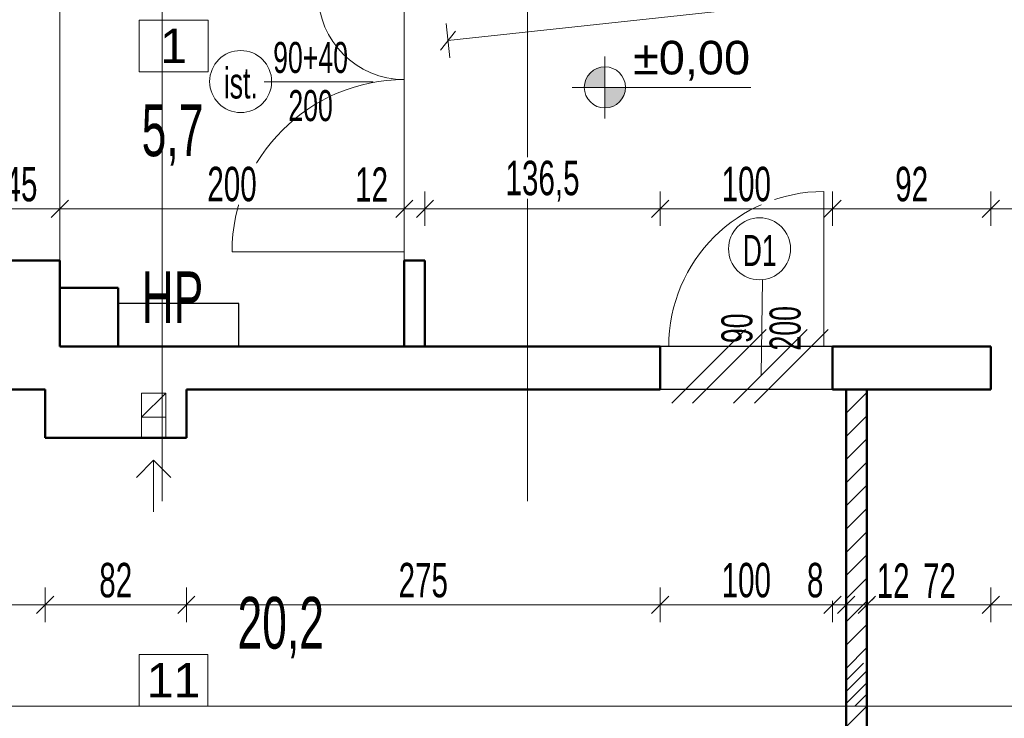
# Model space of a CAD drawing. Header units: millimetres. Extents: x 72202 to 304796, y 21658 to 519946.
# Tile 72 of 139: x 195064 to 195635, y 221593 to 221999. Entities that reach past the tile are written whole.
import ezdxf

# ---------------------------------------------------------------- set-up
doc = ezdxf.new("R2010")
doc.units = ezdxf.units.MM
doc.layers.get('0').update_dxf_attribs({"color": 253})
doc.layers.get('Defpoints').update_dxf_attribs({"color": 253})
for name, color, linetype, lineweight in [('DRZWI I OKNA OPISY', 253, 'Continuous', 9), ('kreskowanie', 253, 'Continuous', 5), ('linia - gruba - projektowana', 253, 'Continuous', 50), ('linia - rzut - gruba - istn.', 253, 'Continuous', 50), ('linia - ściany do wyburzenia', 253, 'Continuous', 5), ('LINIA CIENKA', 7, 'Continuous', 13), ('LINIA WYMIAROWANIE', 253, 'Continuous', 9), ('linie - kreskowanie', 253, 'Continuous', 5), ('OPISY', 253, 'Continuous', 9)]:
    doc.layers.add(name, color=color, linetype=linetype, lineweight=lineweight)
doc.layers.add('LINIA-NIE DRUKOWAĆ', color=253, linetype='Continuous', lineweight=20, plot=False)
doc.styles.add('simplex', font='arial.ttf')
doc.styles.get("Standard").update_dxf_attribs({"font": 'ARIALN.TTF', "width": 0.75})
doc.dimstyles.new('sebek100', dxfattribs={"dimtxt": 17, "dimasz": 10, "dimexe": 10, "dimexo": 20, "dimgap": 4, "dimtad": 1, "dimrnd": 0.5, "dimtxsty": 'Standard', "dimblk": 'OBLIQUE', "dimcen": 8, "dimclre": 1, "dimazin": 0, "dimtm": 1e-09, "dimtfac": 1, "dimtix": 1, "dimtmove": 1, "dimatfit": 3, "dimldrblk": 'zas', "dimfxl": 10, "dimfxlon": 1, "dimtolj": 2, "dimlwd": -1, "dimlwe": -1, "dimarcsym": 0})

# ---------------------------------------------------------------- blocks, each defined once
blk = doc.blocks.new('_Oblique')
at = {"color": 0, "linetype": 'ByBlock', "lineweight": -2}
blk.add_line((-0.5, -0.5), (0.5, 0.5), dxfattribs=at)
blk = doc.blocks.new('*D365')
at = {"layer": 'Defpoints', "color": 0, "lineweight": -3, "ltscale": 4, "transparency": 16777216}
for p in [(194828.29, 221782.94), (195078.29, 221777.07), (195078.29, 221658.85)]:
    blk.add_point(p, dxfattribs=at)
at = {"layer": 'LINIA WYMIAROWANIE', "ltscale": 4, "transparency": 16777216}
for p, q in [((194828.29, 221668.85), (194828.29, 221648.85)), ((195078.29, 221668.85), (195078.29, 221648.85))]:
    blk.add_line(p, q, dxfattribs=at)
at = {"layer": 'LINIA WYMIAROWANIE', "color": 0, "ltscale": 4, "transparency": 16777216}
blk.add_line((194828.29, 221658.85), (195078.29, 221658.85), dxfattribs=at)
at = {"layer": 'LINIA WYMIAROWANIE', "color": 0, "ltscale": 4, "transparency": 16777216, "xscale": 10, "yscale": 10, "zscale": 10, "rotation": 180}
blk.add_blockref('_Oblique', (194828.29, 221658.85), dxfattribs=at)
at = {"layer": 'LINIA WYMIAROWANIE', "color": 0, "ltscale": 4, "transparency": 16777216, "xscale": 10, "yscale": 10, "zscale": 10}
blk.add_blockref('_Oblique', (195078.29, 221658.85), dxfattribs=at)
at = {"layer": 'LINIA WYMIAROWANIE', "color": 0, "lineweight": -3, "ltscale": 4, "transparency": 16777216, "insert": (194953.29, 221673.06), "char_height": 20, "attachment_point": 5, "bg_fill": 3, "box_fill_scale": 1.1, "bg_fill_color": 256, "bg_fill_true_color": 13158600, "bg_fill_transparency": 0}
blk.add_mtext('\\A2;250', dxfattribs=at)
blk = doc.blocks.new('zas')
blk = doc.blocks.new('*D366')
at = {"layer": 'Defpoints', "color": 0, "lineweight": -3, "ltscale": 4, "transparency": 16777216}
for p in [(195078.29, 221777.07), (195160.29, 221762.68), (195160.29, 221658.85)]:
    blk.add_point(p, dxfattribs=at)
at = {"layer": 'LINIA WYMIAROWANIE', "ltscale": 4, "transparency": 16777216}
for p, q in [((195078.29, 221668.85), (195078.29, 221648.85)), ((195160.29, 221668.85), (195160.29, 221648.85))]:
    blk.add_line(p, q, dxfattribs=at)
at = {"layer": 'LINIA WYMIAROWANIE', "color": 0, "ltscale": 4, "transparency": 16777216}
blk.add_line((195078.29, 221658.85), (195160.29, 221658.85), dxfattribs=at)
at = {"layer": 'LINIA WYMIAROWANIE', "color": 0, "ltscale": 4, "transparency": 16777216, "xscale": 10, "yscale": 10, "zscale": 10, "rotation": 180}
blk.add_blockref('_Oblique', (195078.29, 221658.85), dxfattribs=at)
at = {"layer": 'LINIA WYMIAROWANIE', "color": 0, "ltscale": 4, "transparency": 16777216, "xscale": 10, "yscale": 10, "zscale": 10}
blk.add_blockref('_Oblique', (195160.29, 221658.85), dxfattribs=at)
at = {"layer": 'LINIA WYMIAROWANIE', "color": 0, "lineweight": -3, "ltscale": 4, "transparency": 16777216, "insert": (195119.29, 221673.06), "char_height": 20, "attachment_point": 5, "bg_fill": 3, "box_fill_scale": 1.1, "bg_fill_color": 256, "bg_fill_true_color": 13158600, "bg_fill_transparency": 0}
blk.add_mtext('\\A2;82', dxfattribs=at)
blk = doc.blocks.new('*D367')
at = {"layer": 'Defpoints', "color": 0, "lineweight": -3, "ltscale": 4, "transparency": 16777216}
for p in [(195435.29, 221796.35), (195160.29, 221762.68), (195435.29, 221658.85)]:
    blk.add_point(p, dxfattribs=at)
at = {"layer": 'LINIA WYMIAROWANIE', "ltscale": 4, "transparency": 16777216}
for p, q in [((195160.29, 221668.85), (195160.29, 221648.85)), ((195435.29, 221668.85), (195435.29, 221648.85))]:
    blk.add_line(p, q, dxfattribs=at)
at = {"layer": 'LINIA WYMIAROWANIE', "color": 0, "ltscale": 4, "transparency": 16777216}
blk.add_line((195160.29, 221658.85), (195435.29, 221658.85), dxfattribs=at)
at = {"layer": 'LINIA WYMIAROWANIE', "color": 0, "ltscale": 4, "transparency": 16777216, "xscale": 10, "yscale": 10, "zscale": 10, "rotation": 180}
blk.add_blockref('_Oblique', (195160.29, 221658.85), dxfattribs=at)
at = {"layer": 'LINIA WYMIAROWANIE', "color": 0, "ltscale": 4, "transparency": 16777216, "xscale": 10, "yscale": 10, "zscale": 10}
blk.add_blockref('_Oblique', (195435.29, 221658.85), dxfattribs=at)
at = {"layer": 'LINIA WYMIAROWANIE', "color": 0, "lineweight": -3, "ltscale": 4, "transparency": 16777216, "insert": (195297.79, 221673.06), "char_height": 20, "attachment_point": 5, "bg_fill": 3, "box_fill_scale": 1.1, "bg_fill_color": 256, "bg_fill_true_color": 13158600, "bg_fill_transparency": 0}
blk.add_mtext('\\A2;275', dxfattribs=at)
blk = doc.blocks.new('*D368')
at = {"layer": 'Defpoints', "color": 0, "lineweight": -3, "ltscale": 4, "transparency": 16777216}
for p in [(195435.29, 221796.35), (195535.29, 221791.8), (195535.29, 221658.85)]:
    blk.add_point(p, dxfattribs=at)
at = {"layer": 'LINIA WYMIAROWANIE', "ltscale": 4, "transparency": 16777216}
for p, q in [((195435.29, 221668.85), (195435.29, 221648.85)), ((195535.29, 221668.85), (195535.29, 221648.85))]:
    blk.add_line(p, q, dxfattribs=at)
at = {"layer": 'LINIA WYMIAROWANIE', "color": 0, "ltscale": 4, "transparency": 16777216}
blk.add_line((195435.29, 221658.85), (195535.29, 221658.85), dxfattribs=at)
at = {"layer": 'LINIA WYMIAROWANIE', "color": 0, "ltscale": 4, "transparency": 16777216, "xscale": 10, "yscale": 10, "zscale": 10, "rotation": 180}
blk.add_blockref('_Oblique', (195435.29, 221658.85), dxfattribs=at)
at = {"layer": 'LINIA WYMIAROWANIE', "color": 0, "ltscale": 4, "transparency": 16777216, "xscale": 10, "yscale": 10, "zscale": 10}
blk.add_blockref('_Oblique', (195535.29, 221658.85), dxfattribs=at)
at = {"layer": 'LINIA WYMIAROWANIE', "color": 0, "lineweight": -3, "ltscale": 4, "transparency": 16777216, "insert": (195485.29, 221673.06), "char_height": 20, "attachment_point": 5, "bg_fill": 3, "box_fill_scale": 1.1, "bg_fill_color": 256, "bg_fill_true_color": 13158600, "bg_fill_transparency": 0}
blk.add_mtext('\\A2;100', dxfattribs=at)
blk = doc.blocks.new('*D369')
at = {"layer": 'Defpoints', "color": 0, "lineweight": -3, "ltscale": 4, "transparency": 16777216}
for p in [(195535.29, 221791.8), (195543.29, 221772.27), (195543.29, 221658.85)]:
    blk.add_point(p, dxfattribs=at)
at = {"layer": 'LINIA WYMIAROWANIE', "ltscale": 4, "transparency": 16777216}
for p, q in [((195535.29, 221668.85), (195535.29, 221648.85)), ((195543.29, 221668.85), (195543.29, 221648.85))]:
    blk.add_line(p, q, dxfattribs=at)
at = {"layer": 'LINIA WYMIAROWANIE', "color": 0, "ltscale": 4, "transparency": 16777216}
blk.add_line((195535.29, 221658.85), (195543.29, 221658.85), dxfattribs=at)
at = {"layer": 'LINIA WYMIAROWANIE', "color": 0, "ltscale": 4, "transparency": 16777216, "xscale": 10, "yscale": 10, "zscale": 10}
blk.add_blockref('_Oblique', (195543.29, 221658.85), dxfattribs=at)
at = {"layer": 'LINIA WYMIAROWANIE', "color": 0, "lineweight": -3, "ltscale": 4, "transparency": 16777216, "insert": (195525.29, 221673.06), "char_height": 20, "attachment_point": 5, "bg_fill": 3, "box_fill_scale": 1.1, "bg_fill_color": 256, "bg_fill_true_color": 13158600, "bg_fill_transparency": 0}
blk.add_mtext('\\A2;8', dxfattribs=at)
at = {"layer": 'LINIA WYMIAROWANIE', "color": 0, "ltscale": 4, "transparency": 16777216, "xscale": 10, "yscale": 10, "zscale": 10, "rotation": 180}
blk.add_blockref('_Oblique', (195535.29, 221658.85), dxfattribs=at)
blk = doc.blocks.new('*D370')
at = {"layer": 'Defpoints', "color": 0, "lineweight": -3, "ltscale": 4, "transparency": 16777216}
blk.add_point((195543.29, 221683.96), dxfattribs=at)
at = {"layer": 'LINIA WYMIAROWANIE', "ltscale": 4, "transparency": 16777216}
for p, q in [((195543.29, 221663.96), (195543.29, 221648.85)), ((195555.29, 221663.96), (195555.29, 221648.85))]:
    blk.add_line(p, q, dxfattribs=at)
at = {"layer": 'LINIA WYMIAROWANIE', "color": 0, "ltscale": 4, "transparency": 16777216}
blk.add_line((195543.29, 221658.85), (195555.29, 221658.85), dxfattribs=at)
at = {"layer": 'LINIA WYMIAROWANIE', "color": 0, "ltscale": 4, "transparency": 16777216, "xscale": 10, "yscale": 10, "zscale": 10, "rotation": 180}
blk.add_blockref('_Oblique', (195543.29, 221658.85), dxfattribs=at)
at = {"layer": 'LINIA WYMIAROWANIE', "color": 0, "lineweight": -3, "ltscale": 4, "transparency": 16777216, "insert": (195570.55, 221672.89), "char_height": 20, "attachment_point": 5, "bg_fill": 3, "box_fill_scale": 1.1, "bg_fill_color": 256, "bg_fill_true_color": 13158600, "bg_fill_transparency": 0}
blk.add_mtext('\\A2;12', dxfattribs=at)
at = {"layer": 'Defpoints', "color": 0, "lineweight": -3, "ltscale": 4, "transparency": 16777216}
for p in [(195555.29, 221683.96), (195555.29, 221658.85)]:
    blk.add_point(p, dxfattribs=at)
at = {"layer": 'LINIA WYMIAROWANIE', "color": 0, "ltscale": 4, "transparency": 16777216, "xscale": 10, "yscale": 10, "zscale": 10}
blk.add_blockref('_Oblique', (195555.29, 221658.85), dxfattribs=at)
blk = doc.blocks.new('*D371')
at = {"layer": 'Defpoints', "color": 0, "lineweight": -3, "ltscale": 4, "transparency": 16777216}
for p in [(195627.29, 221796.35), (195555.29, 221683.96), (195627.29, 221658.85)]:
    blk.add_point(p, dxfattribs=at)
at = {"layer": 'LINIA WYMIAROWANIE', "ltscale": 4, "transparency": 16777216}
for p, q in [((195627.29, 221668.85), (195627.29, 221648.85)), ((195555.29, 221663.96), (195555.29, 221648.85))]:
    blk.add_line(p, q, dxfattribs=at)
at = {"layer": 'LINIA WYMIAROWANIE', "color": 0, "ltscale": 4, "transparency": 16777216}
blk.add_line((195555.29, 221658.85), (195627.29, 221658.85), dxfattribs=at)
at = {"layer": 'LINIA WYMIAROWANIE', "color": 0, "ltscale": 4, "transparency": 16777216, "xscale": 10, "yscale": 10, "zscale": 10, "rotation": 180}
blk.add_blockref('_Oblique', (195555.29, 221658.85), dxfattribs=at)
at = {"layer": 'LINIA WYMIAROWANIE', "color": 0, "ltscale": 4, "transparency": 16777216, "xscale": 10, "yscale": 10, "zscale": 10}
blk.add_blockref('_Oblique', (195627.29, 221658.85), dxfattribs=at)
at = {"layer": 'LINIA WYMIAROWANIE', "color": 0, "lineweight": -3, "ltscale": 4, "transparency": 16777216, "insert": (195597.45, 221672.89), "char_height": 20, "attachment_point": 5, "bg_fill": 3, "box_fill_scale": 1.1, "bg_fill_color": 256, "bg_fill_true_color": 13158600, "bg_fill_transparency": 0}
blk.add_mtext('\\A2;72', dxfattribs=at)
blk = doc.blocks.new('*D372')
at = {"layer": 'Defpoints', "color": 0, "lineweight": -3, "ltscale": 4, "transparency": 16777216}
for p in [(195627.29, 221796.35), (195727.29, 221796.35), (195727.29, 221658.85)]:
    blk.add_point(p, dxfattribs=at)
at = {"layer": 'LINIA WYMIAROWANIE', "ltscale": 4, "transparency": 16777216}
for p, q in [((195627.29, 221668.85), (195627.29, 221648.85)), ((195727.29, 221668.85), (195727.29, 221648.85))]:
    blk.add_line(p, q, dxfattribs=at)
at = {"layer": 'LINIA WYMIAROWANIE', "color": 0, "ltscale": 4, "transparency": 16777216}
blk.add_line((195627.29, 221658.85), (195727.29, 221658.85), dxfattribs=at)
at = {"layer": 'LINIA WYMIAROWANIE', "color": 0, "ltscale": 4, "transparency": 16777216, "xscale": 10, "yscale": 10, "zscale": 10, "rotation": 180}
blk.add_blockref('_Oblique', (195627.29, 221658.85), dxfattribs=at)
at = {"layer": 'LINIA WYMIAROWANIE', "color": 0, "ltscale": 4, "transparency": 16777216, "xscale": 10, "yscale": 10, "zscale": 10}
blk.add_blockref('_Oblique', (195727.29, 221658.85), dxfattribs=at)
at = {"layer": 'LINIA WYMIAROWANIE', "color": 0, "lineweight": -3, "ltscale": 4, "transparency": 16777216, "insert": (195677.29, 221673.06), "char_height": 20, "attachment_point": 5, "bg_fill": 3, "box_fill_scale": 1.1, "bg_fill_color": 256, "bg_fill_true_color": 13158600, "bg_fill_transparency": 0}
blk.add_mtext('\\A2;100', dxfattribs=at)
blk = doc.blocks.new('*D427')
at = {"layer": 'Defpoints', "color": 0, "lineweight": -3, "ltscale": 4, "transparency": 16777216}
for p in [(195086.79, 221888.85), (195086.79, 221833.85), (195041.79, 221828.85)]:
    blk.add_point(p, dxfattribs=at)
at = {"layer": 'LINIA WYMIAROWANIE', "ltscale": 4, "transparency": 16777216}
for p, q in [((195041.79, 221878.85), (195041.79, 221898.85)), ((195086.79, 221878.85), (195086.79, 221898.85))]:
    blk.add_line(p, q, dxfattribs=at)
at = {"layer": 'LINIA WYMIAROWANIE', "color": 0, "ltscale": 4, "transparency": 16777216}
blk.add_line((195041.79, 221888.85), (195086.79, 221888.85), dxfattribs=at)
at = {"layer": 'LINIA WYMIAROWANIE', "color": 0, "ltscale": 4, "transparency": 16777216, "xscale": 10, "yscale": 10, "zscale": 10, "rotation": 180}
blk.add_blockref('_Oblique', (195041.79, 221888.85), dxfattribs=at)
at = {"layer": 'LINIA WYMIAROWANIE', "color": 0, "ltscale": 4, "transparency": 16777216, "xscale": 10, "yscale": 10, "zscale": 10}
blk.add_blockref('_Oblique', (195086.79, 221888.85), dxfattribs=at)
at = {"layer": 'LINIA WYMIAROWANIE', "color": 0, "lineweight": -3, "ltscale": 4, "transparency": 16777216, "insert": (195064.29, 221903.02), "char_height": 20, "attachment_point": 5, "bg_fill": 3, "box_fill_scale": 1.1, "bg_fill_color": 256, "bg_fill_true_color": 13158600, "bg_fill_transparency": 0}
blk.add_mtext('\\A2;45', dxfattribs=at)
blk = doc.blocks.new('*D428')
at = {"layer": 'Defpoints', "color": 0, "lineweight": -3, "ltscale": 4, "transparency": 16777216}
for p in [(195286.79, 221888.85), (195086.79, 221833.85), (195286.79, 221833.85)]:
    blk.add_point(p, dxfattribs=at)
at = {"layer": 'LINIA WYMIAROWANIE', "ltscale": 4, "transparency": 16777216}
for p, q in [((195086.79, 221878.85), (195086.79, 221898.85)), ((195286.79, 221878.85), (195286.79, 221898.85))]:
    blk.add_line(p, q, dxfattribs=at)
at = {"layer": 'LINIA WYMIAROWANIE', "color": 0, "ltscale": 4, "transparency": 16777216}
blk.add_line((195086.79, 221888.85), (195286.79, 221888.85), dxfattribs=at)
at = {"layer": 'LINIA WYMIAROWANIE', "color": 0, "ltscale": 4, "transparency": 16777216, "xscale": 10, "yscale": 10, "zscale": 10, "rotation": 180}
blk.add_blockref('_Oblique', (195086.79, 221888.85), dxfattribs=at)
at = {"layer": 'LINIA WYMIAROWANIE', "color": 0, "ltscale": 4, "transparency": 16777216, "xscale": 10, "yscale": 10, "zscale": 10}
blk.add_blockref('_Oblique', (195286.79, 221888.85), dxfattribs=at)
at = {"layer": 'LINIA WYMIAROWANIE', "color": 0, "lineweight": -3, "ltscale": 4, "transparency": 16777216, "insert": (195186.79, 221903.06), "char_height": 20, "attachment_point": 5, "bg_fill": 3, "box_fill_scale": 1.1, "bg_fill_color": 256, "bg_fill_true_color": 13158600, "bg_fill_transparency": 0}
blk.add_mtext('\\A2;200', dxfattribs=at)
blk = doc.blocks.new('*D429')
at = {"layer": 'Defpoints', "color": 0, "lineweight": -3, "ltscale": 4, "transparency": 16777216}
for p in [(195298.79, 221888.85), (195286.79, 221833.85), (195298.79, 221833.85)]:
    blk.add_point(p, dxfattribs=at)
at = {"layer": 'LINIA WYMIAROWANIE', "ltscale": 4, "transparency": 16777216}
for p, q in [((195286.79, 221878.85), (195286.79, 221898.85)), ((195298.79, 221878.85), (195298.79, 221898.85))]:
    blk.add_line(p, q, dxfattribs=at)
at = {"layer": 'LINIA WYMIAROWANIE', "color": 0, "ltscale": 4, "transparency": 16777216}
blk.add_line((195286.79, 221888.85), (195298.79, 221888.85), dxfattribs=at)
at = {"layer": 'LINIA WYMIAROWANIE', "color": 0, "ltscale": 4, "transparency": 16777216, "xscale": 10, "yscale": 10, "zscale": 10}
blk.add_blockref('_Oblique', (195298.79, 221888.85), dxfattribs=at)
at = {"layer": 'LINIA WYMIAROWANIE', "color": 0, "lineweight": -3, "ltscale": 4, "transparency": 16777216, "insert": (195267.79, 221902.89), "char_height": 20, "attachment_point": 5, "bg_fill": 3, "box_fill_scale": 1.1, "bg_fill_color": 256, "bg_fill_true_color": 13158600, "bg_fill_transparency": 0}
blk.add_mtext('\\A2;12', dxfattribs=at)
at = {"layer": 'LINIA WYMIAROWANIE', "color": 0, "ltscale": 4, "transparency": 16777216, "xscale": 10, "yscale": 10, "zscale": 10, "rotation": 180}
blk.add_blockref('_Oblique', (195286.79, 221888.85), dxfattribs=at)
blk = doc.blocks.new('*D430')
at = {"layer": 'Defpoints', "color": 0, "lineweight": -3, "ltscale": 4, "transparency": 16777216}
for p in [(195435.29, 221888.85), (195298.79, 221833.85), (195435.29, 221796.35)]:
    blk.add_point(p, dxfattribs=at)
at = {"layer": 'LINIA WYMIAROWANIE', "ltscale": 4, "transparency": 16777216}
for p, q in [((195298.79, 221878.85), (195298.79, 221898.85)), ((195435.29, 221878.85), (195435.29, 221898.85))]:
    blk.add_line(p, q, dxfattribs=at)
at = {"layer": 'LINIA WYMIAROWANIE', "color": 0, "ltscale": 4, "transparency": 16777216}
blk.add_line((195298.79, 221888.85), (195435.29, 221888.85), dxfattribs=at)
at = {"layer": 'LINIA WYMIAROWANIE', "color": 0, "ltscale": 4, "transparency": 16777216, "xscale": 10, "yscale": 10, "zscale": 10, "rotation": 180}
blk.add_blockref('_Oblique', (195298.79, 221888.85), dxfattribs=at)
at = {"layer": 'LINIA WYMIAROWANIE', "color": 0, "ltscale": 4, "transparency": 16777216, "xscale": 10, "yscale": 10, "zscale": 10}
blk.add_blockref('_Oblique', (195435.29, 221888.85), dxfattribs=at)
at = {"layer": 'LINIA WYMIAROWANIE', "color": 0, "lineweight": -3, "ltscale": 4, "transparency": 16777216, "insert": (195367.04, 221904.86), "char_height": 20, "attachment_point": 5, "bg_fill": 3, "box_fill_scale": 1.1, "bg_fill_color": 256, "bg_fill_true_color": 13158600, "bg_fill_transparency": 0}
blk.add_mtext('\\A2;136,5', dxfattribs=at)
blk = doc.blocks.new('*D431')
at = {"layer": 'Defpoints', "color": 0, "lineweight": -3, "ltscale": 4, "transparency": 16777216}
for p in [(195535.29, 221888.85), (195435.29, 221796.35), (195535.29, 221796.35)]:
    blk.add_point(p, dxfattribs=at)
at = {"layer": 'LINIA WYMIAROWANIE', "ltscale": 4, "transparency": 16777216}
for p, q in [((195435.29, 221878.85), (195435.29, 221898.85)), ((195535.29, 221878.85), (195535.29, 221898.85))]:
    blk.add_line(p, q, dxfattribs=at)
at = {"layer": 'LINIA WYMIAROWANIE', "color": 0, "ltscale": 4, "transparency": 16777216}
blk.add_line((195435.29, 221888.85), (195535.29, 221888.85), dxfattribs=at)
at = {"layer": 'LINIA WYMIAROWANIE', "color": 0, "ltscale": 4, "transparency": 16777216, "xscale": 10, "yscale": 10, "zscale": 10, "rotation": 180}
blk.add_blockref('_Oblique', (195435.29, 221888.85), dxfattribs=at)
at = {"layer": 'LINIA WYMIAROWANIE', "color": 0, "ltscale": 4, "transparency": 16777216, "xscale": 10, "yscale": 10, "zscale": 10}
blk.add_blockref('_Oblique', (195535.29, 221888.85), dxfattribs=at)
at = {"layer": 'LINIA WYMIAROWANIE', "color": 0, "lineweight": -3, "ltscale": 4, "transparency": 16777216, "insert": (195485.29, 221903.06), "char_height": 20, "attachment_point": 5, "bg_fill": 3, "box_fill_scale": 1.1, "bg_fill_color": 256, "bg_fill_true_color": 13158600, "bg_fill_transparency": 0}
blk.add_mtext('\\A2;100', dxfattribs=at)
blk = doc.blocks.new('*D432')
at = {"layer": 'Defpoints', "color": 0, "lineweight": -3, "ltscale": 4, "transparency": 16777216}
for p in [(195627.29, 221888.85), (195535.29, 221796.35), (195627.29, 221796.35)]:
    blk.add_point(p, dxfattribs=at)
at = {"layer": 'LINIA WYMIAROWANIE', "ltscale": 4, "transparency": 16777216}
for p, q in [((195535.29, 221878.85), (195535.29, 221898.85)), ((195627.29, 221878.85), (195627.29, 221898.85))]:
    blk.add_line(p, q, dxfattribs=at)
at = {"layer": 'LINIA WYMIAROWANIE', "color": 0, "ltscale": 4, "transparency": 16777216}
blk.add_line((195535.29, 221888.85), (195627.29, 221888.85), dxfattribs=at)
at = {"layer": 'LINIA WYMIAROWANIE', "color": 0, "ltscale": 4, "transparency": 16777216, "xscale": 10, "yscale": 10, "zscale": 10, "rotation": 180}
blk.add_blockref('_Oblique', (195535.29, 221888.85), dxfattribs=at)
at = {"layer": 'LINIA WYMIAROWANIE', "color": 0, "ltscale": 4, "transparency": 16777216, "xscale": 10, "yscale": 10, "zscale": 10}
blk.add_blockref('_Oblique', (195627.29, 221888.85), dxfattribs=at)
at = {"layer": 'LINIA WYMIAROWANIE', "color": 0, "lineweight": -3, "ltscale": 4, "transparency": 16777216, "insert": (195581.29, 221903.06), "char_height": 20, "attachment_point": 5, "bg_fill": 3, "box_fill_scale": 1.1, "bg_fill_color": 256, "bg_fill_true_color": 13158600, "bg_fill_transparency": 0}
blk.add_mtext('\\A2;92', dxfattribs=at)
blk = doc.blocks.new('*D433')
at = {"layer": 'Defpoints', "color": 0, "lineweight": -3, "ltscale": 4, "transparency": 16777216}
for p in [(195727.29, 221888.85), (195627.29, 221796.35), (195727.29, 221796.35)]:
    blk.add_point(p, dxfattribs=at)
at = {"layer": 'LINIA WYMIAROWANIE', "ltscale": 4, "transparency": 16777216}
for p, q in [((195627.29, 221878.85), (195627.29, 221898.85)), ((195727.29, 221878.85), (195727.29, 221898.85))]:
    blk.add_line(p, q, dxfattribs=at)
at = {"layer": 'LINIA WYMIAROWANIE', "color": 0, "ltscale": 4, "transparency": 16777216}
blk.add_line((195627.29, 221888.85), (195727.29, 221888.85), dxfattribs=at)
at = {"layer": 'LINIA WYMIAROWANIE', "color": 0, "ltscale": 4, "transparency": 16777216, "xscale": 10, "yscale": 10, "zscale": 10, "rotation": 180}
blk.add_blockref('_Oblique', (195627.29, 221888.85), dxfattribs=at)
at = {"layer": 'LINIA WYMIAROWANIE', "color": 0, "ltscale": 4, "transparency": 16777216, "xscale": 10, "yscale": 10, "zscale": 10}
blk.add_blockref('_Oblique', (195727.29, 221888.85), dxfattribs=at)
at = {"layer": 'LINIA WYMIAROWANIE', "color": 0, "lineweight": -3, "ltscale": 4, "transparency": 16777216, "insert": (195677.29, 221903.06), "char_height": 20, "attachment_point": 5, "bg_fill": 3, "box_fill_scale": 1.1, "bg_fill_color": 256, "bg_fill_true_color": 13158600, "bg_fill_transparency": 0}
blk.add_mtext('\\A2;100', dxfattribs=at)
blk = doc.blocks.new('*D444')
at = {"layer": 'Defpoints', "color": 0, "lineweight": -3, "ltscale": 4, "transparency": 16777216}
for p in [(195613.43, 222156.45), (195298.79, 222109.8), (195312.15, 221986.52)]:
    blk.add_point(p, dxfattribs=at)
at = {"layer": 'LINIA WYMIAROWANIE', "ltscale": 4, "transparency": 16777216}
for p, q in [((195627.05, 222030.69), (195629.21, 222010.8)), ((195311.07, 221996.46), (195313.22, 221976.58))]:
    blk.add_line(p, q, dxfattribs=at)
at = {"layer": 'LINIA WYMIAROWANIE', "color": 0, "ltscale": 4, "transparency": 16777216}
blk.add_line((195628.13, 222020.74), (195312.15, 221986.52), dxfattribs=at)
at = {"layer": 'LINIA WYMIAROWANIE', "color": 0, "ltscale": 4, "transparency": 16777216, "xscale": 10, "yscale": 10, "zscale": 10}
for p, rotation in [((195628.13, 222020.74), 6.18201734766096), ((195312.15, 221986.52), 186.182017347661)]:
    blk.add_blockref('_Oblique', p, dxfattribs=dict(at, rotation=rotation))
at = {"layer": 'LINIA WYMIAROWANIE', "color": 0, "lineweight": -3, "ltscale": 4, "transparency": 16777216, "insert": (195468.61, 222017.76), "char_height": 20, "attachment_point": 5, "rotation": 6.182, "bg_fill": 3, "box_fill_scale": 1.1, "bg_fill_color": 256, "bg_fill_true_color": 13158600, "bg_fill_transparency": 0}
blk.add_mtext('\\A2;317', dxfattribs=at)

msp = doc.modelspace()

# ---------------------------------------------------------------- hatches: boundary and pattern name
at = {"layer": 'kreskowanie'}
h = msp.add_hatch(dxfattribs=at)
h.set_pattern_fill('ANSI31', color=256, scale=3)
h.paths.add_polyline_path([(195543.292, 221783.846), (195543.292, 221658.846), (195555.304, 221658.846), (195555.292, 221783.846)])
h.paths.add_polyline_path([(195555.304, 221658.846), (195543.292, 221658.846), (195543.292, 221600.024), (195555.31, 221600.024)])
h = msp.add_hatch(dxfattribs=at)
h.set_pattern_fill('ANSI31', color=256, scale=3)
h.set_pattern_definition([(45, (6.972, 0), (-6.7351921, 6.7351921), [])])
h.paths.add_polyline_path([(195535.292, 221495.846), (195535.292, 221483.847), (195543.264, 221483.846), (195543.264, 221452.846), (195563.764, 221452.846), (195563.764, 221464.846), (195555.294, 221464.846), (195555.279, 221625.024), (195543.264, 221625.024), (195543.264, 221495.846)])
h.paths.add_polyline_path([(195435.292, 221483.859), (195435.292, 221495.846), (194835.264, 221495.846), (194835.264, 221483.937)])
at = {"layer": 'OPISY'}
h = msp.add_hatch(color=256, dxfattribs=at)
edge = h.paths.add_edge_path()
edge.add_line((195403.238, 221959.323), (195403.238, 221971.277))
edge.add_arc((195403.238, 221959.323), 11.954, 90, 180.18521)
edge.add_line((195391.283, 221959.284), (195403.238, 221959.323))
edge = h.paths.add_edge_path()
edge.add_arc((195403.238, 221959.323), 11.954, 269.96689, 359.74858)
edge.add_line((195415.192, 221959.27), (195403.238, 221959.323))
edge.add_line((195403.238, 221959.323), (195403.231, 221947.368))
h = msp.add_hatch(color=256, dxfattribs=at)
h.paths.add_polyline_path([(195403.238, 221959.323), (195403.238, 221967.826, 0.4142136), (195394.734, 221959.323)])
h.paths.add_polyline_path([(195403.238, 221950.819, 0.4142136), (195411.741, 221959.323), (195403.238, 221959.323)])

# ---------------------------------------------------------------- linework, layer by layer
at = {"layer": 'DRZWI I OKNA OPISY'}
for p, q in [((195205.454, 221962.6), (195268.639, 221962.6)), ((195493.951, 221792.489), (195494.723, 221847.655))]:
    msp.add_line(p, q, dxfattribs=at)
for centre in [(195191.8, 221962.712), (195492.997, 221865.572)]:
    msp.add_circle(centre, 18, dxfattribs=at)
at = {"layer": 'linia - gruba - projektowana'}
for p, q in [((195086.792, 221858.846), (195053.792, 221858.846)), ((195086.792, 221808.846), (195086.792, 221858.846)), ((195286.792, 221808.846), (195286.792, 221858.846)), ((195286.792, 221858.846), (195298.792, 221858.846)), ((195298.792, 221808.846), (195298.792, 221858.846)), ((195120.792, 221842.846), (195086.792, 221842.846)), ((195120.792, 221808.846), (195120.792, 221842.846)), ((195435.292, 221808.846), (195086.792, 221808.846)), ((195435.292, 221808.846), (195435.292, 221783.846)), ((195627.292, 221808.846), (195535.292, 221808.846)), ((195535.292, 221808.846), (195535.292, 221783.846)), ((195627.292, 221808.846), (195627.292, 221783.846)), ((195078.292, 221783.846), (194828.292, 221783.846)), ((195078.292, 221783.846), (195078.292, 221755.846)), ((195435.292, 221783.846), (195160.292, 221783.846)), ((195160.292, 221783.846), (195160.292, 221755.846)), ((195627.292, 221783.846), (195535.292, 221783.846)), ((195160.292, 221755.846), (195078.292, 221755.846))]:
    msp.add_line(p, q, dxfattribs=at)
at = {"layer": 'linia - rzut - gruba - istn.', "color": 7, "ltscale": 1.2}
for p, q in [((195543.292, 221495.846), (195543.292, 221783.846)), ((195555.322, 221464.846), (195555.292, 221783.846))]:
    msp.add_line(p, q, dxfattribs=at)
at = {"layer": 'linia - ściany do wyburzenia', "color": 8}
for p, q in [((195442.087, 221775.915), (195484.821, 221818.648)), ((195454.145, 221775.915), (195496.878, 221818.648)), ((195477.965, 221775.915), (195520.698, 221818.648)), ((195490.023, 221775.915), (195532.756, 221818.648))]:
    msp.add_line(p, q, dxfattribs=at)
at = {"layer": 'LINIA CIENKA'}
for p, q in [((195530.292, 221808.846), (195530.292, 221898.846)), ((195286.792, 221863.846), (195186.792, 221863.846)), ((195286.792, 221858.846), (195286.792, 221863.846)), ((195435.292, 221808.846), (195440.292, 221808.846)), ((195435.292, 221808.846), (195440.292, 221808.846)), ((195535.292, 221808.846), (195530.292, 221808.846)), ((195535.292, 221808.846), (195530.292, 221808.846)), ((195148.292, 221781.846), (195134.292, 221767.846)), ((195134.292, 221767.846), (195134.292, 221755.846)), ((195148.292, 221767.846), (195148.292, 221755.846)), ((195131.292, 221732.846), (195141.292, 221742.846)), ((195141.292, 221742.846), (195141.292, 221712.846)), ((195151.292, 221732.846), (195141.292, 221742.846))]:
    msp.add_line(p, q, dxfattribs=at)
msp.add_lwpolyline([(195134.292, 221781.846), (195148.292, 221781.846), (195148.292, 221767.846), (195134.292, 221767.846)], close=True, dxfattribs=at)
for centre, radius, start, end in [((195286.792, 222013.846), 50, 180, 270), ((195286.792, 221863.846), 100, 90, 180), ((195530.292, 221808.846), 90, 90, 180)]:
    msp.add_arc(centre, radius, start, end, dxfattribs=at)
at = {"layer": 'LINIA-NIE DRUKOWAĆ'}
for p, q in [((195146.292, 221719.069), (195146.292, 222175.73)), ((195358.292, 221719.069), (195358.292, 222175.73)), ((196252.047, 221888.846), (194596.276, 221888.846)), ((196350.292, 221658.846), (194433.292, 221658.846)), ((196350.292, 221600.024), (194608.852, 221600.024))]:
    msp.add_line(p, q, dxfattribs=at)
for points in [[(195286.792, 222108.5), (195086.792, 222086.837), (195086.792, 221842.846), (195120.792, 221842.846), (195120.792, 221808.846), (195286.792, 221808.846), (195286.792, 222108.5)], [(194835.234, 221783.846), (195078.292, 221783.846), (195078.292, 221755.846), (195160.292, 221755.846), (195160.292, 221783.846), (195543.292, 221783.846), (195543.292, 221495.846), (194828.292, 221495.846), (194828.292, 221782.941)]]:
    msp.add_lwpolyline(points, dxfattribs=at)
at = {"layer": 'linie - kreskowanie', "lineweight": -3, "ltscale": 4}
for p, q in [((195535.292, 221808.846), (195435.292, 221808.846)), ((195535.292, 221783.846), (195435.292, 221783.846))]:
    msp.add_line(p, q, dxfattribs=at)
at = {"layer": 'OPISY'}
for p, q in [((195403.238, 221959.323), (195403.241, 221977.277)), ((195403.238, 221959.279), (195403.238, 221972.034)), ((195384.235, 221959.288), (195487.959, 221959.236)), ((195403.238, 221959.323), (195403.227, 221941.277)), ((195403.238, 221959.279), (195403.238, 221946.524))]:
    msp.add_line(p, q, dxfattribs=at)
for points in [[(195132.867, 221998.436), (195132.867, 221968.436), (195172.867, 221968.436), (195172.867, 221998.436)], [(195132.837, 221630.024), (195132.837, 221600.024), (195172.837, 221600.024), (195172.837, 221630.024)]]:
    msp.add_lwpolyline(points, close=True, dxfattribs=at)
msp.add_circle((195403.238, 221959.323), 11.954, dxfattribs=at)

# ---------------------------------------------------------------- texts
at = {"layer": 'DRZWI I OKNA OPISY', "char_height": 18, "width": 130, "attachment_point": 5}
for s, insert, rotation in [('90+40', (195232.393, 221976.576), 0), ('ist. ', (195191.886, 221961.748), 0), ('200', (195232.393, 221948.615), 0), ('D1 ', (195493.083, 221864.608), 0), ('200', (195507.936, 221819.428), 90), ('90', (195479.975, 221819.428), 90)]:
    msp.add_mtext(s, dxfattribs=dict(at, insert=insert, rotation=rotation))
at = {"layer": 'LINIA-NIE DRUKOWAĆ', "char_height": 30, "width": 125.07, "attachment_point": 1}
for s, insert in [('5,7', (195134.344, 221949.393)), ('20,2', (195189.983, 221663.426))]:
    msp.add_mtext(s, dxfattribs=dict(at, insert=insert))
at = {"layer": 'OPISY', "style": 'simplex'}
for s, insert, char_height, width, attachment_point in [('1', (195152.867, 221983.436), 20, 40, 5), ('%%P0,00', (195419.545, 221986.366), 19.5, 125.07, 1), ('11', (195152.837, 221615.024), 20, 40, 5)]:
    msp.add_mtext(s, dxfattribs=dict(at, insert=insert, char_height=char_height, width=width, attachment_point=attachment_point))

# ---------------------------------------------------------------- next in the draw order: dimensions: what is measured, and where the dimension line sits
at = {"layer": 'LINIA WYMIAROWANIE', "lineweight": -3, "ltscale": 4}
dim = msp.add_linear_dim(base=(195312.146, 221986.517), p1=(195613.432, 222156.454), p2=(195298.792, 222109.8), angle=6.18202, text='317', dimstyle='sebek100', override={"dimtxt": 20, "dimrnd": 0, "dimclre": 256, "dimtfill": 1, "dimarcsym": 2}, dxfattribs=at)
dim.commit()
dim.dimension.update_dxf_attribs({"geometry": '*D444', "text_midpoint": (195468.608, 222017.76)})
for base, p1, p2, picture, middle in [((195086.792, 221888.846), (195041.792, 221828.846), (195086.792, 221833.846), '*D427', (195064.292, 221903.016)), ((195078.292, 221658.846), (194828.292, 221782.941), (195078.292, 221777.071), '*D365', (194953.292, 221673.057))]:
    dim = msp.add_linear_dim(base=base, p1=p1, p2=p2, dimstyle='sebek100', override={"dimtxt": 20, "dimrnd": 0, "dimclre": 256, "dimtfill": 1, "dimarcsym": 2}, dxfattribs=at)
    dim.commit()
    dim.dimension.update_dxf_attribs({"geometry": picture, "text_midpoint": middle})

# ---------------------------------------------------------------- next in the draw order: dimensions: what is measured, and where the dimension line sits
for base, p1, p2, picture, middle in [((195286.792, 221888.846), (195086.792, 221833.846), (195286.792, 221833.846), '*D428', (195186.792, 221903.057)), ((195160.292, 221658.846), (195078.292, 221777.071), (195160.292, 221762.684), '*D366', (195119.292, 221673.057))]:
    dim = msp.add_linear_dim(base=base, p1=p1, p2=p2, dimstyle='sebek100', override={"dimtxt": 20, "dimrnd": 0, "dimclre": 256, "dimtfill": 1, "dimarcsym": 2}, dxfattribs=at)
    dim.commit()
    dim.dimension.update_dxf_attribs({"geometry": picture, "text_midpoint": middle})

# ---------------------------------------------------------------- next in the draw order: linework, layer by layer
at = {"layer": 'LINIA CIENKA', "lineweight": -3, "ltscale": 4}
msp.add_lwpolyline([(195120.792, 221808.846), (195190.792, 221808.846), (195190.792, 221833.846), (195120.792, 221833.846)], close=True, dxfattribs=at)

# ---------------------------------------------------------------- next in the draw order: texts
at = {"layer": 'OPISY', "insert": (195134.344, 221852.418), "char_height": 30, "width": 125.07, "attachment_point": 1}
msp.add_mtext('HP', dxfattribs=at)

# ---------------------------------------------------------------- next in the draw order: dimensions: what is measured, and where the dimension line sits
at = {"layer": 'LINIA WYMIAROWANIE', "lineweight": -3, "ltscale": 4}
dim = msp.add_linear_dim(base=(195298.792, 221888.846), p1=(195286.792, 221833.846), p2=(195298.792, 221833.846), dimstyle='sebek100', override={"dimtxt": 20, "dimrnd": 0, "dimclre": 256, "dimtfill": 1, "dimarcsym": 2}, dxfattribs=at)
dim.commit()
dim.dimension.update_dxf_attribs({"geometry": '*D429', "text_midpoint": (195267.794, 221888.846), "dimtype": 160})
dim = msp.add_linear_dim(base=(195435.292, 221658.846), p1=(195160.292, 221762.684), p2=(195435.292, 221796.346), dimstyle='sebek100', override={"dimtxt": 20, "dimrnd": 0, "dimclre": 256, "dimtfill": 1, "dimarcsym": 2}, dxfattribs=at)
dim.commit()
dim.dimension.update_dxf_attribs({"geometry": '*D367', "text_midpoint": (195297.792, 221673.057)})

# ---------------------------------------------------------------- next in the draw order: dimensions: what is measured, and where the dimension line sits
dim = msp.add_linear_dim(base=(195535.292, 221658.846), p1=(195435.292, 221796.346), p2=(195535.292, 221791.802), dimstyle='sebek100', override={"dimtxt": 20, "dimrnd": 0, "dimclre": 256, "dimtfill": 1, "dimarcsym": 2}, dxfattribs=at)
dim.commit()
dim.dimension.update_dxf_attribs({"geometry": '*D368', "text_midpoint": (195485.292, 221673.057)})

# ---------------------------------------------------------------- next in the draw order: dimensions: what is measured, and where the dimension line sits
dim = msp.add_linear_dim(base=(195435.292, 221888.846), p1=(195298.792, 221833.846), p2=(195435.292, 221796.346), dimstyle='sebek100', override={"dimtxt": 20, "dimrnd": 0, "dimclre": 256, "dimtfill": 1, "dimarcsym": 2}, dxfattribs=at)
dim.commit()
dim.dimension.update_dxf_attribs({"geometry": '*D430', "text_midpoint": (195367.042, 221904.865)})
dim = msp.add_linear_dim(base=(195543.292, 221658.846), p1=(195535.292, 221791.802), p2=(195543.292, 221772.267), dimstyle='sebek100', override={"dimtxt": 20, "dimrnd": 0, "dimclre": 256, "dimtfill": 1, "dimarcsym": 2}, dxfattribs=at)
dim.commit()
dim.dimension.update_dxf_attribs({"geometry": '*D369', "text_midpoint": (195525.292, 221658.846), "dimtype": 160})

# ---------------------------------------------------------------- next in the draw order: dimensions: what is measured, and where the dimension line sits
dim = msp.add_linear_dim(base=(195535.292, 221888.846), p1=(195435.292, 221796.346), p2=(195535.292, 221796.346), dimstyle='sebek100', override={"dimtxt": 20, "dimrnd": 0, "dimclre": 256, "dimtfill": 1, "dimarcsym": 2}, dxfattribs=at)
dim.commit()
dim.dimension.update_dxf_attribs({"geometry": '*D431', "text_midpoint": (195485.292, 221903.057)})
dim = msp.add_linear_dim(base=(195555.292, 221658.846), p1=(195543.292, 221683.964), p2=(195555.292, 221683.964), dimstyle='sebek100', override={"dimtxt": 20, "dimrnd": 0, "dimclre": 256, "dimtfill": 1, "dimarcsym": 2}, dxfattribs=at)
dim.commit()
dim.dimension.update_dxf_attribs({"geometry": '*D370', "text_midpoint": (195570.55, 221658.846), "dimtype": 160})

# ---------------------------------------------------------------- next in the draw order: dimensions: what is measured, and where the dimension line sits
dim = msp.add_linear_dim(base=(195627.292, 221658.846), p1=(195555.292, 221683.964), p2=(195627.292, 221796.346), dimstyle='sebek100', override={"dimtxt": 20, "dimrnd": 0, "dimclre": 256, "dimtfill": 1, "dimarcsym": 2}, dxfattribs=at)
dim.commit()
dim.dimension.update_dxf_attribs({"geometry": '*D371', "text_midpoint": (195597.45, 221658.846), "dimtype": 160})

# ---------------------------------------------------------------- next in the draw order: dimensions: what is measured, and where the dimension line sits
dim = msp.add_linear_dim(base=(195727.292, 221658.846), p1=(195627.292, 221796.346), p2=(195727.292, 221796.346), dimstyle='sebek100', override={"dimtxt": 20, "dimrnd": 0, "dimclre": 256, "dimtfill": 1, "dimarcsym": 2}, dxfattribs=at)
dim.commit()
dim.dimension.update_dxf_attribs({"geometry": '*D372', "text_midpoint": (195677.292, 221673.057)})

# ---------------------------------------------------------------- next in the draw order: dimensions: what is measured, and where the dimension line sits
dim = msp.add_linear_dim(base=(195627.292, 221888.846), p1=(195535.292, 221796.346), p2=(195627.292, 221796.346), dimstyle='sebek100', override={"dimtxt": 20, "dimrnd": 0, "dimclre": 256, "dimtfill": 1, "dimarcsym": 2}, dxfattribs=at)
dim.commit()
dim.dimension.update_dxf_attribs({"geometry": '*D432', "text_midpoint": (195581.292, 221903.057)})

# ---------------------------------------------------------------- next in the draw order: dimensions: what is measured, and where the dimension line sits
dim = msp.add_linear_dim(base=(195727.292, 221888.846), p1=(195627.292, 221796.346), p2=(195727.292, 221796.346), dimstyle='sebek100', override={"dimtxt": 20, "dimrnd": 0, "dimclre": 256, "dimtfill": 1, "dimarcsym": 2}, dxfattribs=at)
dim.commit()
dim.dimension.update_dxf_attribs({"geometry": '*D433', "text_midpoint": (195677.292, 221903.057)})

doc.saveas('drawing.dxf')
